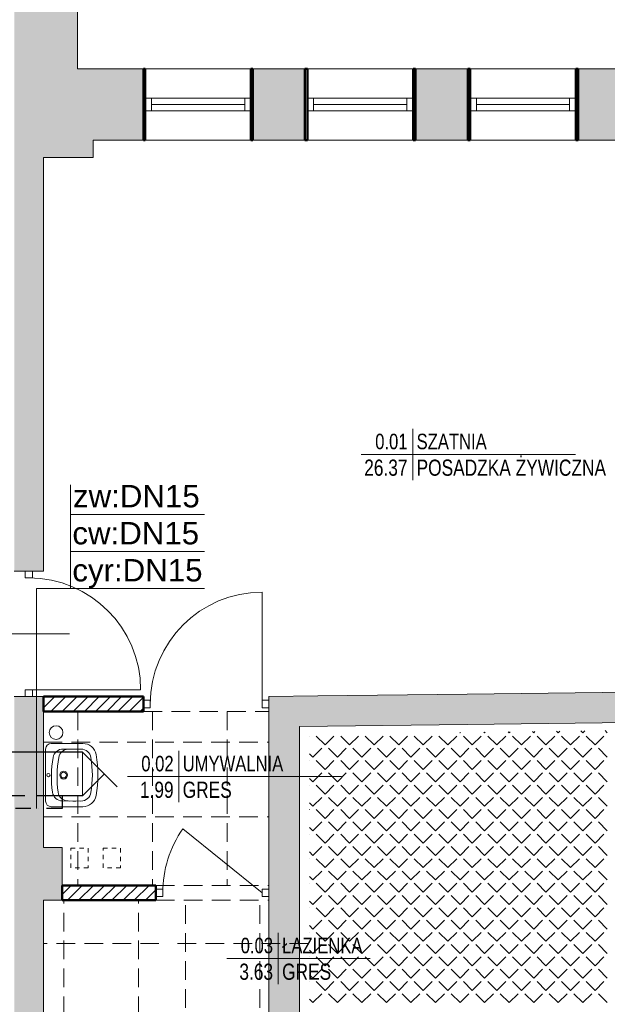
# Model space of a CAD drawing. Header units: millimetres. Extents: x -23540 to 53212, y -37964 to 41185.
# Tile 68 of 203: x -7365 to -6892, y -30398 to -29606. Entities that reach past the tile are written whole.
import ezdxf
from ezdxf.enums import TextEntityAlignment as Align

# ---------------------------------------------------------------- set-up
doc = ezdxf.new("R2010")
doc.units = ezdxf.units.MM
for name, pattern in [('0.5_0.5', [1, 0.5, -0.5]), ('DASHDOT', [1, 0.5, -0.25, 0, -0.25]), ('DASHED', [0.75, 0.5, -0.25]), ('DASHEDX2', [1.5, 1, -0.5])]:
    doc.linetypes.add(name, pattern=pattern)
doc.layers.get('0').update_dxf_attribs({"lineweight": 18})
for name, color, linetype, lineweight in [('BA_KS_ist.', 34, 'Continuous', 50), ('BA_met', 7, 'Continuous', 18), ('Cienka', 7, 'Continuous', 18), ('mm_CWP', 210, 'DASHDOT', 30), ('mm_CWU', 20, 'DASHED', 30), ('mm_woda_armatura', 7, 'Continuous', 20), ('mm_woda_opisy', 7, 'Continuous', 13), ('mm_ZWU', 5, 'Continuous', 30), ('PG_PRZERYWANE_ŚREDNIE', 1, 'DASHEDX2', 18), ('PG_WIDOKOWE_CIENKIE', 1, 'Continuous', 18), ('PG_ŚCIANY_DZIAŁOWE', 3, 'Continuous', 18), ('PG_ŚCIANY_SŁUPY', 4, 'Continuous', 18), ('WYPOSAŻENIE GARAŻU', 253, 'Continuous', 5)]:
    doc.layers.add(name, color=color, linetype=linetype, lineweight=lineweight)
doc.styles.add('ROMANS', font='bikromsw.shx', dxfattribs={"width": 0.8})
doc.styles.get("Standard").update_dxf_attribs({"font": 'arial.ttf'})
doc.linetypes.add('HOT_WATER_SUPPLY', pattern='A,0.5,-0.2,["HW",Standard,S=0.1,R=0,X=-0.1,Y=-0.05],-0.2', length=0.9)

# ---------------------------------------------------------------- blocks, each defined once
blk = doc.blocks.new('bikmet')
blk.add_line((0, 1.65), (0, -1.65))
at = {"style": 'ROMANS', "width": 0.8}
blk.add_attdef('NRPOM', text='', height=1, dxfattribs=at).set_placement((-0.333, 0.333), align=Align.RIGHT)
blk.add_attdef('NWAPOM', (0.25, 0.333), '', height=1, dxfattribs=at)
blk.add_attdef('RAREA', text='', height=1.042, dxfattribs=at).set_placement((-0.333, -0.333), align=Align.TOP_RIGHT)
blk.add_attdef('PODLOGA', text='', height=1.042, dxfattribs=at).set_placement((0.25, -0.333), align=Align.TOP_LEFT)
blk = doc.blocks.new('jamb')
blk.add_lwpolyline([(-0.5, -0.5), (-0.5, 0.5), (0.5, 0.5), (0.5, -0.5)], close=True)
blk = doc.blocks.new('umywalka')
at = {"layer": 'mm_CWU', "ltscale": 100}
blk.add_line((32174.56, 5293.32), (32174.56, 5276.9), dxfattribs=at)
at = {"layer": 'mm_woda_armatura', "linetype": 'Continuous'}
for p, q in [((32167.26, 5321.38), (32139.2, 5293.32)), ((32156.88, 5310.99), (32174.56, 5293.32)), ((32174.56, 5293.32), (32139.2, 5293.32))]:
    blk.add_line(p, q, dxfattribs=at)
at = {"layer": 'mm_ZWU', "ltscale": 100}
blk.add_line((32139.2, 5293.32), (32139.2, 5266.9), dxfattribs=at)

msp = doc.modelspace()

# ---------------------------------------------------------------- hatches: boundary and pattern name
at = {"layer": 'PG_ŚCIANY_DZIAŁOWE', "true_color": 0x636466, "transparency": 33554610}
h = msp.add_hatch(color=251, dxfattribs=at)
h.dxf.hatch_style = 1
h.paths.add_polyline_path([(-7362.96, -30145.22), (-7357.96, -30145.22), (-7357.96, -30150.72), (-7362.96, -30150.72)])
h.paths.add_polyline_path([(-7369.71, -30049.72), (-7346.21, -30049.72), (-7346.21, -29716.72), (-7306.21, -29716.72), (-7306.21, -29702.72), (-7265.71, -29702.72), (-7265.71, -29645.46), (-7318.71, -29645.46), (-7318.71, -29516.46), (-7369.71, -29516.46)])
h.paths.add_polyline_path([(-7346.21, -30150.72), (-7357.96, -30150.72), (-7357.96, -30145.22), (-7362.96, -30145.22), (-7362.96, -30150.72), (-7369.71, -30150.72), (-7369.71, -31104.46), (-7174.59, -31104.46), (-7174.59, -31144.22), (-7154.71, -31144.22), (-7154.71, -31327.46), (-6869.71, -31327.46), (-6869.71, -31312.46), (-7139.71, -31312.46), (-7139.71, -31104.46), (-6751.71, -31104.46), (-6751.71, -31327.46), (-6712.71, -31327.46), (-6712.71, -31330.46), (-6582.66, -31330.46), (-6543.71, -31330.46), (-6506.79, -31300.46), (-6701.21, -31300.46), (-6701.21, -31079.46), (-7346.21, -31079.46), (-7346.21, -30518.72), (-7164.71, -30518.72), (-7164.71, -30497.22), (-7346.21, -30497.22), (-7346.21, -30314.72), (-7331.21, -30314.72), (-7331.21, -30272.22), (-7346.21, -30272.22)])
h = msp.add_hatch(color=251, dxfattribs=at)
h.dxf.hatch_style = 1
h.paths.add_polyline_path([(-7135.71, -29645.46), (-7177.71, -29645.46), (-7177.71, -29702.72), (-7135.71, -29702.72)])
h = msp.add_hatch(color=251, dxfattribs=at)
h.dxf.hatch_style = 1
h.paths.add_polyline_path([(-7004.71, -29645.46), (-7046.71, -29645.46), (-7046.71, -29702.72), (-7004.71, -29702.72)])
h = msp.add_hatch(color=251, dxfattribs=at)
h.dxf.hatch_style = 1
h.paths.add_polyline_path([(-6875.21, -29645.46), (-6915.71, -29645.46), (-6915.71, -29702.72), (-6875.21, -29702.72)])
h = msp.add_hatch(color=251, dxfattribs=at)
h.dxf.hatch_style = 1
h.paths.add_polyline_path([(-6701.21, -30145.1), (-6701.21, -30137.47), (-6752.21, -30137.47), (-6752.21, -30145.72), (-7005.21, -30148.79), (-7125.21, -30150.24), (-7164.71, -30150.72), (-7164.71, -30497.22), (-7164.71, -30518.72), (-7140.21, -30518.72), (-7140.21, -30174.92), (-7005.21, -30173.29), (-6701.21, -30169.6)])

# ---------------------------------------------------------------- linework, layer by layer
at = {"color": 251, "lineweight": 20, "true_color": 0x636466}
for p, q in [((-7318.71, -29645.46), (-7318.71, -29516.46)), ((-7265.71, -29702.72), (-7265.71, -29645.46)), ((-7177.71, -29702.72), (-7177.71, -29645.46)), ((-7135.71, -29702.72), (-7135.71, -29645.46)), ((-7046.71, -29702.72), (-7046.71, -29645.46)), ((-7004.71, -29702.72), (-7004.71, -29645.46)), ((-6915.71, -29702.72), (-6915.71, -29645.46)), ((-6778.21, -29702.72), (-7306.21, -29702.72)), ((-7306.21, -29716.72), (-7306.21, -29702.72)), ((-7346.21, -29716.72), (-7306.21, -29716.72)), ((-7125.21, -30150.24), (-7164.71, -30150.72)), ((-7125.21, -30150.24), (-7005.21, -30148.79)), ((-6752.21, -30145.72), (-7005.21, -30148.79)), ((-7005.21, -30173.29), (-7140.21, -30174.92)), ((-6701.21, -30169.6), (-7005.21, -30173.29)), ((-7255.71, -30314.72), (-7255.71, -30302.72)), ((-7164.71, -30314.72), (-7164.71, -30302.72))]:
    msp.add_line(p, q, dxfattribs=at)
at = {"color": 251, "true_color": 0x636466}
for p, q in [((-7179.21, -29669.09), (-7264.21, -29669.09)), ((-7264.21, -29669.09), (-7264.21, -29679.09)), ((-7259.21, -29669.09), (-7259.21, -29679.09)), ((-7184.21, -29674.09), (-7259.21, -29674.09)), ((-7184.21, -29669.09), (-7184.21, -29679.09)), ((-7179.21, -29669.09), (-7179.21, -29679.09)), ((-7048.71, -29669.09), (-7133.71, -29669.09)), ((-7133.71, -29669.09), (-7133.71, -29679.09)), ((-7128.71, -29669.09), (-7128.71, -29679.09)), ((-7053.71, -29674.09), (-7128.71, -29674.09)), ((-7053.71, -29669.09), (-7053.71, -29679.09)), ((-7048.71, -29669.09), (-7048.71, -29679.09)), ((-6917.71, -29669.09), (-7002.71, -29669.09)), ((-7002.71, -29669.09), (-7002.71, -29679.09)), ((-6997.71, -29669.09), (-6997.71, -29679.09)), ((-6922.71, -29674.09), (-6997.71, -29674.09)), ((-6922.71, -29669.09), (-6922.71, -29679.09)), ((-6917.71, -29669.09), (-6917.71, -29679.09)), ((-7179.21, -29679.09), (-7264.21, -29679.09)), ((-7048.71, -29679.09), (-7133.71, -29679.09)), ((-6917.71, -29679.09), (-7002.71, -29679.09)), ((-7354.96, -30049.72), (-7360.96, -30049.72)), ((-7360.96, -30049.72), (-7360.96, -30055.22)), ((-7360.96, -30055.22), (-7354.96, -30055.22)), ((-7354.96, -30055.22), (-7354.96, -30049.72)), ((-7354.96, -30145.22), (-7360.96, -30145.22)), ((-7360.96, -30145.22), (-7360.96, -30150.72)), ((-7360.96, -30150.72), (-7354.96, -30150.72)), ((-7354.96, -30150.72), (-7354.96, -30145.22)), ((-7265.71, -30153.72), (-7265.71, -30159.72)), ((-7260.21, -30153.72), (-7265.71, -30153.72)), ((-7260.21, -30159.72), (-7260.21, -30153.72)), ((-7170.21, -30153.72), (-7170.21, -30159.72)), ((-7164.71, -30153.72), (-7170.21, -30153.72)), ((-7164.71, -30159.72), (-7164.71, -30153.72)), ((-7265.71, -30159.72), (-7260.21, -30159.72)), ((-7170.21, -30159.72), (-7164.71, -30159.72)), ((-7255.71, -30311.72), (-7255.71, -30305.72)), ((-7255.71, -30305.72), (-7250.21, -30305.72)), ((-7250.21, -30305.72), (-7250.21, -30311.72)), ((-7250.21, -30311.72), (-7255.71, -30311.72))]:
    msp.add_line(p, q, dxfattribs=at)
at = {"color": 251, "true_color": 0x636466, "extrusion": (0, 0, -1)}
for p, q in [((-7170.21, -30156.72), (-7170.21, -30066.72)), ((-7325.37, -30100.22), (-7381.86, -30100.22)), ((-7357.96, -30145.22), (-7267.96, -30145.22)), ((-7170.21, -30308.72), (-7233.97, -30257.15))]:
    msp.add_line(p, q, dxfattribs=at)
at = {"color": 251, "linetype": 'Continuous', "lineweight": 20, "true_color": 0x636466}
for p, q in [((-7132.1, -30182.51), (-7132.07, -30182.48)), ((-7119.5, -30189.67), (-7126.69, -30182.48)), ((-7119.5, -30189.67), (-7112.32, -30182.48)), ((-7099.74, -30189.67), (-7106.93, -30182.48)), ((-7099.74, -30189.67), (-7092.56, -30182.48)), ((-7079.99, -30189.67), (-7087.17, -30182.48)), ((-7079.99, -30189.67), (-7072.8, -30182.48)), ((-7060.23, -30189.67), (-7067.42, -30182.48)), ((-7060.23, -30189.67), (-7053.05, -30182.48)), ((-7040.47, -30189.67), (-7047.66, -30182.48)), ((-7040.47, -30189.67), (-7033.29, -30182.48)), ((-7020.72, -30189.67), (-7027.9, -30182.48)), ((-7020.72, -30189.67), (-7013.53, -30182.48)), ((-7010.84, -30179.79), (-7011.08, -30179.55)), ((-7010.84, -30179.79), (-7010.59, -30179.54)), ((-7000.96, -30189.67), (-7008.15, -30182.48)), ((-7000.96, -30189.67), (-6993.78, -30182.48)), ((-6991.08, -30179.79), (-6991.58, -30179.29)), ((-6991.08, -30179.79), (-6990.57, -30179.28)), ((-6981.21, -30189.67), (-6988.39, -30182.48)), ((-6981.21, -30189.67), (-6974.02, -30182.48)), ((-6971.33, -30179.79), (-6972.08, -30179.03)), ((-6971.33, -30179.79), (-6970.55, -30179.01)), ((-6961.45, -30189.67), (-6968.63, -30182.48)), ((-6961.45, -30189.67), (-6954.26, -30182.48)), ((-6951.57, -30179.79), (-6952.58, -30178.78)), ((-6951.57, -30179.79), (-6950.53, -30178.75)), ((-6941.69, -30189.67), (-6948.88, -30182.48)), ((-6941.69, -30189.67), (-6934.51, -30182.48)), ((-6931.81, -30179.79), (-6933.08, -30178.52)), ((-6931.81, -30179.79), (-6930.51, -30178.49)), ((-6921.94, -30189.67), (-6929.12, -30182.48)), ((-6921.94, -30189.67), (-6914.75, -30182.48)), ((-6912.06, -30179.79), (-6913.58, -30178.26)), ((-6912.06, -30179.79), (-6910.49, -30178.22)), ((-6902.18, -30189.67), (-6909.36, -30182.48)), ((-6902.18, -30189.67), (-6894.99, -30182.48)), ((-6892.3, -30179.79), (-6894.08, -30178.01)), ((-7129.38, -30199.55), (-7132.1, -30196.83)), ((-7129.38, -30199.55), (-7122.2, -30192.36)), ((-7109.62, -30199.55), (-7116.81, -30192.36)), ((-7109.62, -30199.55), (-7102.44, -30192.36)), ((-7089.87, -30199.55), (-7097.05, -30192.36)), ((-7089.87, -30199.55), (-7082.68, -30192.36)), ((-7070.11, -30199.55), (-7077.29, -30192.36)), ((-7070.11, -30199.55), (-7062.93, -30192.36)), ((-7050.35, -30199.55), (-7057.54, -30192.36)), ((-7050.35, -30199.55), (-7043.17, -30192.36)), ((-7030.6, -30199.55), (-7037.78, -30192.36)), ((-7030.6, -30199.55), (-7023.41, -30192.36)), ((-7010.84, -30199.55), (-7018.02, -30192.36)), ((-7010.84, -30199.55), (-7003.66, -30192.36)), ((-6991.08, -30199.55), (-6998.27, -30192.36)), ((-6991.08, -30199.55), (-6983.9, -30192.36)), ((-6971.33, -30199.55), (-6978.51, -30192.36)), ((-6971.33, -30199.55), (-6964.14, -30192.36)), ((-6951.57, -30199.55), (-6958.75, -30192.36)), ((-6951.57, -30199.55), (-6944.39, -30192.36)), ((-6931.81, -30199.55), (-6939, -30192.36)), ((-6931.81, -30199.55), (-6924.63, -30192.36)), ((-6912.06, -30199.55), (-6919.24, -30192.36)), ((-6912.06, -30199.55), (-6904.87, -30192.36)), ((-6892.3, -30199.55), (-6899.48, -30192.36)), ((-7132.1, -30202.27), (-7132.07, -30202.24)), ((-7119.5, -30209.42), (-7126.69, -30202.24)), ((-7119.5, -30209.42), (-7112.32, -30202.24)), ((-7099.74, -30209.42), (-7106.93, -30202.24)), ((-7099.74, -30209.42), (-7092.56, -30202.24)), ((-7079.99, -30209.42), (-7087.17, -30202.24)), ((-7079.99, -30209.42), (-7072.8, -30202.24)), ((-7060.23, -30209.42), (-7067.42, -30202.24)), ((-7060.23, -30209.42), (-7053.05, -30202.24)), ((-7040.47, -30209.42), (-7047.66, -30202.24)), ((-7040.47, -30209.42), (-7033.29, -30202.24)), ((-7020.72, -30209.42), (-7027.9, -30202.24)), ((-7020.72, -30209.42), (-7013.53, -30202.24)), ((-7000.96, -30209.42), (-7008.15, -30202.24)), ((-7000.96, -30209.42), (-6993.78, -30202.24)), ((-6981.21, -30209.42), (-6988.39, -30202.24)), ((-6981.21, -30209.42), (-6974.02, -30202.24)), ((-6961.45, -30209.42), (-6968.63, -30202.24)), ((-6961.45, -30209.42), (-6954.26, -30202.24)), ((-6941.69, -30209.42), (-6948.88, -30202.24)), ((-6941.69, -30209.42), (-6934.51, -30202.24)), ((-6921.94, -30209.42), (-6929.12, -30202.24)), ((-6921.94, -30209.42), (-6914.75, -30202.24)), ((-6902.18, -30209.42), (-6909.36, -30202.24)), ((-6902.18, -30209.42), (-6894.99, -30202.24)), ((-7129.38, -30219.3), (-7122.2, -30212.12)), ((-7109.62, -30219.3), (-7116.81, -30212.12)), ((-7109.62, -30219.3), (-7102.44, -30212.12)), ((-7089.87, -30219.3), (-7097.05, -30212.12)), ((-7089.87, -30219.3), (-7082.68, -30212.12)), ((-7070.11, -30219.3), (-7077.29, -30212.12)), ((-7070.11, -30219.3), (-7062.93, -30212.12)), ((-7050.35, -30219.3), (-7057.54, -30212.12)), ((-7050.35, -30219.3), (-7043.17, -30212.12)), ((-7030.6, -30219.3), (-7037.78, -30212.12)), ((-7030.6, -30219.3), (-7023.41, -30212.12)), ((-7010.84, -30219.3), (-7018.02, -30212.12)), ((-7010.84, -30219.3), (-7003.66, -30212.12)), ((-6991.08, -30219.3), (-6998.27, -30212.12)), ((-6991.08, -30219.3), (-6983.9, -30212.12)), ((-6971.33, -30219.3), (-6978.51, -30212.12)), ((-6971.33, -30219.3), (-6964.14, -30212.12)), ((-6951.57, -30219.3), (-6958.75, -30212.12)), ((-6951.57, -30219.3), (-6944.39, -30212.12)), ((-6931.81, -30219.3), (-6939, -30212.12)), ((-6931.81, -30219.3), (-6924.63, -30212.12)), ((-6912.06, -30219.3), (-6919.24, -30212.12)), ((-6912.06, -30219.3), (-6904.87, -30212.12)), ((-6892.3, -30219.3), (-6899.48, -30212.12)), ((-7129.38, -30219.3), (-7132.1, -30216.58)), ((-7132.1, -30222.02), (-7132.07, -30222)), ((-7119.5, -30229.18), (-7126.69, -30222)), ((-7119.5, -30229.18), (-7112.32, -30222)), ((-7099.74, -30229.18), (-7106.93, -30222)), ((-7099.74, -30229.18), (-7092.56, -30222)), ((-7079.99, -30229.18), (-7087.17, -30222)), ((-7079.99, -30229.18), (-7072.8, -30222)), ((-7060.23, -30229.18), (-7067.42, -30222)), ((-7060.23, -30229.18), (-7053.05, -30222)), ((-7040.47, -30229.18), (-7047.66, -30222)), ((-7040.47, -30229.18), (-7033.29, -30222)), ((-7020.72, -30229.18), (-7027.9, -30222)), ((-7020.72, -30229.18), (-7013.53, -30222)), ((-7000.96, -30229.18), (-7008.15, -30222)), ((-7000.96, -30229.18), (-6993.78, -30222)), ((-6981.21, -30229.18), (-6988.39, -30222)), ((-6981.21, -30229.18), (-6974.02, -30222)), ((-6961.45, -30229.18), (-6968.63, -30222)), ((-6961.45, -30229.18), (-6954.26, -30222)), ((-6941.69, -30229.18), (-6948.88, -30222)), ((-6941.69, -30229.18), (-6934.51, -30222)), ((-6921.94, -30229.18), (-6929.12, -30222)), ((-6921.94, -30229.18), (-6914.75, -30222)), ((-6902.18, -30229.18), (-6909.36, -30222)), ((-6902.18, -30229.18), (-6894.99, -30222)), ((-7129.38, -30239.06), (-7132.1, -30236.34)), ((-7129.38, -30239.06), (-7122.2, -30231.88)), ((-7109.62, -30239.06), (-7116.81, -30231.88)), ((-7109.62, -30239.06), (-7102.44, -30231.88)), ((-7089.87, -30239.06), (-7097.05, -30231.88)), ((-7089.87, -30239.06), (-7082.68, -30231.88)), ((-7070.11, -30239.06), (-7077.29, -30231.88)), ((-7070.11, -30239.06), (-7062.93, -30231.88)), ((-7050.35, -30239.06), (-7057.54, -30231.88)), ((-7050.35, -30239.06), (-7043.17, -30231.88)), ((-7030.6, -30239.06), (-7037.78, -30231.88)), ((-7030.6, -30239.06), (-7023.41, -30231.88)), ((-7010.84, -30239.06), (-7018.02, -30231.88)), ((-7010.84, -30239.06), (-7003.66, -30231.88)), ((-6991.08, -30239.06), (-6998.27, -30231.88)), ((-6991.08, -30239.06), (-6983.9, -30231.88)), ((-6971.33, -30239.06), (-6978.51, -30231.88)), ((-6971.33, -30239.06), (-6964.14, -30231.88)), ((-6951.57, -30239.06), (-6958.75, -30231.88)), ((-6951.57, -30239.06), (-6944.39, -30231.88)), ((-6931.81, -30239.06), (-6939, -30231.88)), ((-6931.81, -30239.06), (-6924.63, -30231.88)), ((-6912.06, -30239.06), (-6919.24, -30231.88)), ((-6912.06, -30239.06), (-6904.87, -30231.88)), ((-6892.3, -30239.06), (-6899.48, -30231.88)), ((-7132.1, -30241.78), (-7132.07, -30241.75)), ((-7119.5, -30248.94), (-7126.69, -30241.75)), ((-7119.5, -30248.94), (-7112.32, -30241.75)), ((-7099.74, -30248.94), (-7106.93, -30241.75)), ((-7099.74, -30248.94), (-7092.56, -30241.75)), ((-7079.99, -30248.94), (-7087.17, -30241.75)), ((-7079.99, -30248.94), (-7072.8, -30241.75)), ((-7060.23, -30248.94), (-7067.42, -30241.75)), ((-7060.23, -30248.94), (-7053.05, -30241.75)), ((-7040.47, -30248.94), (-7047.66, -30241.75)), ((-7040.47, -30248.94), (-7033.29, -30241.75)), ((-7020.72, -30248.94), (-7027.9, -30241.75)), ((-7020.72, -30248.94), (-7013.53, -30241.75)), ((-7000.96, -30248.94), (-7008.15, -30241.75)), ((-7000.96, -30248.94), (-6993.78, -30241.75)), ((-6981.21, -30248.94), (-6988.39, -30241.75)), ((-6981.21, -30248.94), (-6974.02, -30241.75)), ((-6961.45, -30248.94), (-6968.63, -30241.75)), ((-6961.45, -30248.94), (-6954.26, -30241.75)), ((-6941.69, -30248.94), (-6948.88, -30241.75)), ((-6941.69, -30248.94), (-6934.51, -30241.75)), ((-6921.94, -30248.94), (-6929.12, -30241.75)), ((-6921.94, -30248.94), (-6914.75, -30241.75)), ((-6902.18, -30248.94), (-6909.36, -30241.75)), ((-6902.18, -30248.94), (-6894.99, -30241.75)), ((-7129.38, -30258.82), (-7122.2, -30251.63)), ((-7109.62, -30258.82), (-7116.81, -30251.63)), ((-7109.62, -30258.82), (-7102.44, -30251.63)), ((-7089.87, -30258.82), (-7097.05, -30251.63)), ((-7089.87, -30258.82), (-7082.68, -30251.63)), ((-7070.11, -30258.82), (-7077.29, -30251.63)), ((-7070.11, -30258.82), (-7062.93, -30251.63)), ((-7050.35, -30258.82), (-7057.54, -30251.63)), ((-7050.35, -30258.82), (-7043.17, -30251.63)), ((-7030.6, -30258.82), (-7037.78, -30251.63)), ((-7030.6, -30258.82), (-7023.41, -30251.63)), ((-7010.84, -30258.82), (-7018.02, -30251.63)), ((-7010.84, -30258.82), (-7003.66, -30251.63)), ((-6991.08, -30258.82), (-6998.27, -30251.63)), ((-6991.08, -30258.82), (-6983.9, -30251.63)), ((-6971.33, -30258.82), (-6978.51, -30251.63)), ((-6971.33, -30258.82), (-6964.14, -30251.63)), ((-6951.57, -30258.82), (-6958.75, -30251.63)), ((-6951.57, -30258.82), (-6944.39, -30251.63)), ((-6931.81, -30258.82), (-6939, -30251.63)), ((-6931.81, -30258.82), (-6924.63, -30251.63)), ((-6912.06, -30258.82), (-6919.24, -30251.63)), ((-6912.06, -30258.82), (-6904.87, -30251.63)), ((-6892.3, -30258.82), (-6899.48, -30251.63)), ((-7129.38, -30258.82), (-7132.1, -30256.1)), ((-7132.1, -30261.54), (-7132.07, -30261.51)), ((-7119.5, -30268.69), (-7126.69, -30261.51)), ((-7119.5, -30268.69), (-7112.32, -30261.51)), ((-7099.74, -30268.69), (-7106.93, -30261.51)), ((-7099.74, -30268.69), (-7092.56, -30261.51)), ((-7079.99, -30268.69), (-7087.17, -30261.51)), ((-7079.99, -30268.69), (-7072.8, -30261.51)), ((-7060.23, -30268.69), (-7067.42, -30261.51)), ((-7060.23, -30268.69), (-7053.05, -30261.51)), ((-7040.47, -30268.69), (-7047.66, -30261.51)), ((-7040.47, -30268.69), (-7033.29, -30261.51)), ((-7020.72, -30268.69), (-7027.9, -30261.51)), ((-7020.72, -30268.69), (-7013.53, -30261.51)), ((-7000.96, -30268.69), (-7008.15, -30261.51)), ((-7000.96, -30268.69), (-6993.78, -30261.51)), ((-6981.21, -30268.69), (-6988.39, -30261.51)), ((-6981.21, -30268.69), (-6974.02, -30261.51)), ((-6961.45, -30268.69), (-6968.63, -30261.51)), ((-6961.45, -30268.69), (-6954.26, -30261.51)), ((-6941.69, -30268.69), (-6948.88, -30261.51)), ((-6941.69, -30268.69), (-6934.51, -30261.51)), ((-6921.94, -30268.69), (-6929.12, -30261.51)), ((-6921.94, -30268.69), (-6914.75, -30261.51)), ((-6902.18, -30268.69), (-6909.36, -30261.51)), ((-6902.18, -30268.69), (-6894.99, -30261.51)), ((-7129.38, -30278.57), (-7132.1, -30275.85)), ((-7129.38, -30278.57), (-7122.2, -30271.39)), ((-7109.62, -30278.57), (-7116.81, -30271.39)), ((-7109.62, -30278.57), (-7102.44, -30271.39)), ((-7089.87, -30278.57), (-7097.05, -30271.39)), ((-7089.87, -30278.57), (-7082.68, -30271.39)), ((-7070.11, -30278.57), (-7077.29, -30271.39)), ((-7070.11, -30278.57), (-7062.93, -30271.39)), ((-7050.35, -30278.57), (-7057.54, -30271.39)), ((-7050.35, -30278.57), (-7043.17, -30271.39)), ((-7030.6, -30278.57), (-7037.78, -30271.39)), ((-7030.6, -30278.57), (-7023.41, -30271.39)), ((-7010.84, -30278.57), (-7018.02, -30271.39)), ((-7010.84, -30278.57), (-7003.66, -30271.39)), ((-6991.08, -30278.57), (-6998.27, -30271.39)), ((-6991.08, -30278.57), (-6983.9, -30271.39)), ((-6971.33, -30278.57), (-6978.51, -30271.39)), ((-6971.33, -30278.57), (-6964.14, -30271.39)), ((-6951.57, -30278.57), (-6958.75, -30271.39)), ((-6951.57, -30278.57), (-6944.39, -30271.39)), ((-6931.81, -30278.57), (-6939, -30271.39)), ((-6931.81, -30278.57), (-6924.63, -30271.39)), ((-6912.06, -30278.57), (-6919.24, -30271.39)), ((-6912.06, -30278.57), (-6904.87, -30271.39)), ((-6892.3, -30278.57), (-6899.48, -30271.39)), ((-7132.1, -30281.29), (-7132.07, -30281.27)), ((-7119.5, -30288.45), (-7126.69, -30281.27)), ((-7119.5, -30288.45), (-7112.32, -30281.27)), ((-7099.74, -30288.45), (-7106.93, -30281.27)), ((-7099.74, -30288.45), (-7092.56, -30281.27)), ((-7079.99, -30288.45), (-7087.17, -30281.27)), ((-7079.99, -30288.45), (-7072.8, -30281.27)), ((-7060.23, -30288.45), (-7067.42, -30281.27)), ((-7060.23, -30288.45), (-7053.05, -30281.27)), ((-7040.47, -30288.45), (-7047.66, -30281.27)), ((-7040.47, -30288.45), (-7033.29, -30281.27)), ((-7020.72, -30288.45), (-7027.9, -30281.27)), ((-7020.72, -30288.45), (-7013.53, -30281.27)), ((-7000.96, -30288.45), (-7008.15, -30281.27)), ((-7000.96, -30288.45), (-6993.78, -30281.27)), ((-6981.21, -30288.45), (-6988.39, -30281.27)), ((-6981.21, -30288.45), (-6974.02, -30281.27)), ((-6961.45, -30288.45), (-6968.63, -30281.27)), ((-6961.45, -30288.45), (-6954.26, -30281.27)), ((-6941.69, -30288.45), (-6948.88, -30281.27)), ((-6941.69, -30288.45), (-6934.51, -30281.27)), ((-6921.94, -30288.45), (-6929.12, -30281.27)), ((-6921.94, -30288.45), (-6914.75, -30281.27)), ((-6902.18, -30288.45), (-6909.36, -30281.27)), ((-6902.18, -30288.45), (-6894.99, -30281.27)), ((-7129.38, -30298.33), (-7122.2, -30291.15)), ((-7109.62, -30298.33), (-7116.81, -30291.15)), ((-7109.62, -30298.33), (-7102.44, -30291.15)), ((-7089.87, -30298.33), (-7097.05, -30291.15)), ((-7089.87, -30298.33), (-7082.68, -30291.15)), ((-7070.11, -30298.33), (-7077.29, -30291.15)), ((-7070.11, -30298.33), (-7062.93, -30291.15)), ((-7050.35, -30298.33), (-7057.54, -30291.15)), ((-7050.35, -30298.33), (-7043.17, -30291.15)), ((-7030.6, -30298.33), (-7037.78, -30291.15)), ((-7030.6, -30298.33), (-7023.41, -30291.15)), ((-7010.84, -30298.33), (-7018.02, -30291.15)), ((-7010.84, -30298.33), (-7003.66, -30291.15)), ((-6991.08, -30298.33), (-6998.27, -30291.15)), ((-6991.08, -30298.33), (-6983.9, -30291.15)), ((-6971.33, -30298.33), (-6978.51, -30291.15)), ((-6971.33, -30298.33), (-6964.14, -30291.15)), ((-6951.57, -30298.33), (-6958.75, -30291.15)), ((-6951.57, -30298.33), (-6944.39, -30291.15)), ((-6931.81, -30298.33), (-6939, -30291.15)), ((-6931.81, -30298.33), (-6924.63, -30291.15)), ((-6912.06, -30298.33), (-6919.24, -30291.15)), ((-6912.06, -30298.33), (-6904.87, -30291.15)), ((-6892.3, -30298.33), (-6899.48, -30291.15)), ((-7129.38, -30298.33), (-7132.1, -30295.61)), ((-7132.1, -30301.05), (-7132.07, -30301.02)), ((-7119.5, -30308.21), (-7126.69, -30301.02)), ((-7119.5, -30308.21), (-7112.32, -30301.02)), ((-7099.74, -30308.21), (-7106.93, -30301.02)), ((-7099.74, -30308.21), (-7092.56, -30301.02)), ((-7079.99, -30308.21), (-7087.17, -30301.02)), ((-7079.99, -30308.21), (-7072.8, -30301.02)), ((-7060.23, -30308.21), (-7067.42, -30301.02)), ((-7060.23, -30308.21), (-7053.05, -30301.02)), ((-7040.47, -30308.21), (-7047.66, -30301.02)), ((-7040.47, -30308.21), (-7033.29, -30301.02)), ((-7020.72, -30308.21), (-7027.9, -30301.02)), ((-7020.72, -30308.21), (-7013.53, -30301.02)), ((-7000.96, -30308.21), (-7008.15, -30301.02)), ((-7000.96, -30308.21), (-6993.78, -30301.02)), ((-6981.21, -30308.21), (-6988.39, -30301.02)), ((-6981.21, -30308.21), (-6974.02, -30301.02)), ((-6961.45, -30308.21), (-6968.63, -30301.02)), ((-6961.45, -30308.21), (-6954.26, -30301.02)), ((-6941.69, -30308.21), (-6948.88, -30301.02)), ((-6941.69, -30308.21), (-6934.51, -30301.02)), ((-6921.94, -30308.21), (-6929.12, -30301.02)), ((-6921.94, -30308.21), (-6914.75, -30301.02)), ((-6902.18, -30308.21), (-6909.36, -30301.02)), ((-6902.18, -30308.21), (-6894.99, -30301.02)), ((-7129.38, -30318.09), (-7132.1, -30315.37)), ((-7129.38, -30318.09), (-7122.2, -30310.9)), ((-7109.62, -30318.09), (-7116.81, -30310.9)), ((-7109.62, -30318.09), (-7102.44, -30310.9)), ((-7089.87, -30318.09), (-7097.05, -30310.9)), ((-7089.87, -30318.09), (-7082.68, -30310.9)), ((-7070.11, -30318.09), (-7077.29, -30310.9)), ((-7070.11, -30318.09), (-7062.93, -30310.9)), ((-7050.35, -30318.09), (-7057.54, -30310.9)), ((-7050.35, -30318.09), (-7043.17, -30310.9)), ((-7030.6, -30318.09), (-7037.78, -30310.9)), ((-7030.6, -30318.09), (-7023.41, -30310.9)), ((-7010.84, -30318.09), (-7018.02, -30310.9)), ((-7010.84, -30318.09), (-7003.66, -30310.9)), ((-6991.08, -30318.09), (-6998.27, -30310.9)), ((-6991.08, -30318.09), (-6983.9, -30310.9)), ((-6971.33, -30318.09), (-6978.51, -30310.9)), ((-6971.33, -30318.09), (-6964.14, -30310.9)), ((-6951.57, -30318.09), (-6958.75, -30310.9)), ((-6951.57, -30318.09), (-6944.39, -30310.9)), ((-6931.81, -30318.09), (-6939, -30310.9)), ((-6931.81, -30318.09), (-6924.63, -30310.9)), ((-6912.06, -30318.09), (-6919.24, -30310.9)), ((-6912.06, -30318.09), (-6904.87, -30310.9)), ((-6892.3, -30318.09), (-6899.48, -30310.9)), ((-7132.1, -30320.8), (-7132.07, -30320.78)), ((-7119.5, -30327.96), (-7126.69, -30320.78)), ((-7119.5, -30327.96), (-7112.32, -30320.78)), ((-7099.74, -30327.96), (-7106.93, -30320.78)), ((-7099.74, -30327.96), (-7092.56, -30320.78)), ((-7079.99, -30327.96), (-7087.17, -30320.78)), ((-7079.99, -30327.96), (-7072.8, -30320.78)), ((-7060.23, -30327.96), (-7067.42, -30320.78)), ((-7060.23, -30327.96), (-7053.05, -30320.78)), ((-7040.47, -30327.96), (-7047.66, -30320.78)), ((-7040.47, -30327.96), (-7033.29, -30320.78)), ((-7020.72, -30327.96), (-7027.9, -30320.78)), ((-7020.72, -30327.96), (-7013.53, -30320.78)), ((-7000.96, -30327.96), (-7008.15, -30320.78)), ((-7000.96, -30327.96), (-6993.78, -30320.78)), ((-6981.21, -30327.96), (-6988.39, -30320.78)), ((-6981.21, -30327.96), (-6974.02, -30320.78)), ((-6961.45, -30327.96), (-6968.63, -30320.78)), ((-6961.45, -30327.96), (-6954.26, -30320.78)), ((-6941.69, -30327.96), (-6948.88, -30320.78)), ((-6941.69, -30327.96), (-6934.51, -30320.78)), ((-6921.94, -30327.96), (-6929.12, -30320.78)), ((-6921.94, -30327.96), (-6914.75, -30320.78)), ((-6902.18, -30327.96), (-6909.36, -30320.78)), ((-6902.18, -30327.96), (-6894.99, -30320.78)), ((-7129.38, -30337.84), (-7122.2, -30330.66)), ((-7109.62, -30337.84), (-7116.81, -30330.66)), ((-7109.62, -30337.84), (-7102.44, -30330.66)), ((-7089.87, -30337.84), (-7097.05, -30330.66)), ((-7089.87, -30337.84), (-7082.68, -30330.66)), ((-7070.11, -30337.84), (-7077.29, -30330.66)), ((-7070.11, -30337.84), (-7062.93, -30330.66)), ((-7050.35, -30337.84), (-7057.54, -30330.66)), ((-7050.35, -30337.84), (-7043.17, -30330.66)), ((-7030.6, -30337.84), (-7037.78, -30330.66)), ((-7030.6, -30337.84), (-7023.41, -30330.66)), ((-7010.84, -30337.84), (-7018.02, -30330.66)), ((-7010.84, -30337.84), (-7003.66, -30330.66)), ((-6991.08, -30337.84), (-6998.27, -30330.66)), ((-6991.08, -30337.84), (-6983.9, -30330.66)), ((-6971.33, -30337.84), (-6978.51, -30330.66)), ((-6971.33, -30337.84), (-6964.14, -30330.66)), ((-6951.57, -30337.84), (-6958.75, -30330.66)), ((-6951.57, -30337.84), (-6944.39, -30330.66)), ((-6931.81, -30337.84), (-6939, -30330.66)), ((-6931.81, -30337.84), (-6924.63, -30330.66)), ((-6912.06, -30337.84), (-6919.24, -30330.66)), ((-6912.06, -30337.84), (-6904.87, -30330.66)), ((-6892.3, -30337.84), (-6899.48, -30330.66)), ((-7129.38, -30337.84), (-7132.1, -30335.12)), ((-7132.1, -30340.56), (-7132.07, -30340.54)), ((-7119.5, -30347.72), (-7126.69, -30340.54)), ((-7119.5, -30347.72), (-7112.32, -30340.54)), ((-7099.74, -30347.72), (-7106.93, -30340.54)), ((-7099.74, -30347.72), (-7092.56, -30340.54)), ((-7079.99, -30347.72), (-7087.17, -30340.54)), ((-7079.99, -30347.72), (-7072.8, -30340.54)), ((-7060.23, -30347.72), (-7067.42, -30340.54)), ((-7060.23, -30347.72), (-7053.05, -30340.54)), ((-7040.47, -30347.72), (-7047.66, -30340.54)), ((-7040.47, -30347.72), (-7033.29, -30340.54)), ((-7020.72, -30347.72), (-7027.9, -30340.54)), ((-7020.72, -30347.72), (-7013.53, -30340.54)), ((-7000.96, -30347.72), (-7008.15, -30340.54)), ((-7000.96, -30347.72), (-6993.78, -30340.54)), ((-6981.21, -30347.72), (-6988.39, -30340.54)), ((-6981.21, -30347.72), (-6974.02, -30340.54)), ((-6961.45, -30347.72), (-6968.63, -30340.54)), ((-6961.45, -30347.72), (-6954.26, -30340.54)), ((-6941.69, -30347.72), (-6948.88, -30340.54)), ((-6941.69, -30347.72), (-6934.51, -30340.54)), ((-6921.94, -30347.72), (-6929.12, -30340.54)), ((-6921.94, -30347.72), (-6914.75, -30340.54)), ((-6902.18, -30347.72), (-6909.36, -30340.54)), ((-6902.18, -30347.72), (-6894.99, -30340.54)), ((-7129.38, -30357.6), (-7132.1, -30354.88)), ((-7129.38, -30357.6), (-7122.2, -30350.41)), ((-7109.62, -30357.6), (-7116.81, -30350.41)), ((-7109.62, -30357.6), (-7102.44, -30350.41)), ((-7089.87, -30357.6), (-7097.05, -30350.41)), ((-7089.87, -30357.6), (-7082.68, -30350.41)), ((-7070.11, -30357.6), (-7077.29, -30350.41)), ((-7070.11, -30357.6), (-7062.93, -30350.41)), ((-7050.35, -30357.6), (-7057.54, -30350.41)), ((-7050.35, -30357.6), (-7043.17, -30350.41)), ((-7030.6, -30357.6), (-7037.78, -30350.41)), ((-7030.6, -30357.6), (-7023.41, -30350.41)), ((-7010.84, -30357.6), (-7018.02, -30350.41)), ((-7010.84, -30357.6), (-7003.66, -30350.41)), ((-6991.08, -30357.6), (-6998.27, -30350.41)), ((-6991.08, -30357.6), (-6983.9, -30350.41)), ((-6971.33, -30357.6), (-6978.51, -30350.41)), ((-6971.33, -30357.6), (-6964.14, -30350.41)), ((-6951.57, -30357.6), (-6958.75, -30350.41)), ((-6951.57, -30357.6), (-6944.39, -30350.41)), ((-6931.81, -30357.6), (-6939, -30350.41)), ((-6931.81, -30357.6), (-6924.63, -30350.41)), ((-6912.06, -30357.6), (-6919.24, -30350.41)), ((-6912.06, -30357.6), (-6904.87, -30350.41)), ((-6892.3, -30357.6), (-6899.48, -30350.41)), ((-7132.1, -30360.32), (-7132.07, -30360.29)), ((-7119.5, -30367.48), (-7126.69, -30360.29)), ((-7119.5, -30367.48), (-7112.32, -30360.29)), ((-7099.74, -30367.48), (-7106.93, -30360.29)), ((-7099.74, -30367.48), (-7092.56, -30360.29)), ((-7079.99, -30367.48), (-7087.17, -30360.29)), ((-7079.99, -30367.48), (-7072.8, -30360.29)), ((-7060.23, -30367.48), (-7067.42, -30360.29)), ((-7060.23, -30367.48), (-7053.05, -30360.29)), ((-7040.47, -30367.48), (-7047.66, -30360.29)), ((-7040.47, -30367.48), (-7033.29, -30360.29)), ((-7020.72, -30367.48), (-7027.9, -30360.29)), ((-7020.72, -30367.48), (-7013.53, -30360.29)), ((-7000.96, -30367.48), (-7008.15, -30360.29)), ((-7000.96, -30367.48), (-6993.78, -30360.29)), ((-6981.21, -30367.48), (-6988.39, -30360.29)), ((-6981.21, -30367.48), (-6974.02, -30360.29)), ((-6961.45, -30367.48), (-6968.63, -30360.29)), ((-6961.45, -30367.48), (-6954.26, -30360.29)), ((-6941.69, -30367.48), (-6948.88, -30360.29)), ((-6941.69, -30367.48), (-6934.51, -30360.29)), ((-6921.94, -30367.48), (-6929.12, -30360.29)), ((-6921.94, -30367.48), (-6914.75, -30360.29)), ((-6902.18, -30367.48), (-6909.36, -30360.29)), ((-6902.18, -30367.48), (-6894.99, -30360.29)), ((-7129.38, -30377.36), (-7122.2, -30370.17)), ((-7109.62, -30377.36), (-7116.81, -30370.17)), ((-7109.62, -30377.36), (-7102.44, -30370.17)), ((-7089.87, -30377.36), (-7097.05, -30370.17)), ((-7089.87, -30377.36), (-7082.68, -30370.17)), ((-7070.11, -30377.36), (-7077.29, -30370.17)), ((-7070.11, -30377.36), (-7062.93, -30370.17)), ((-7050.35, -30377.36), (-7057.54, -30370.17)), ((-7050.35, -30377.36), (-7043.17, -30370.17)), ((-7030.6, -30377.36), (-7037.78, -30370.17)), ((-7030.6, -30377.36), (-7023.41, -30370.17)), ((-7010.84, -30377.36), (-7018.02, -30370.17)), ((-7010.84, -30377.36), (-7003.66, -30370.17)), ((-6991.08, -30377.36), (-6998.27, -30370.17)), ((-6991.08, -30377.36), (-6983.9, -30370.17)), ((-6971.33, -30377.36), (-6978.51, -30370.17)), ((-6971.33, -30377.36), (-6964.14, -30370.17)), ((-6951.57, -30377.36), (-6958.75, -30370.17)), ((-6951.57, -30377.36), (-6944.39, -30370.17)), ((-6931.81, -30377.36), (-6939, -30370.17)), ((-6931.81, -30377.36), (-6924.63, -30370.17)), ((-6912.06, -30377.36), (-6919.24, -30370.17)), ((-6912.06, -30377.36), (-6904.87, -30370.17)), ((-6892.3, -30377.36), (-6899.48, -30370.17)), ((-7129.38, -30377.36), (-7132.1, -30374.64)), ((-7132.1, -30380.07), (-7132.07, -30380.05)), ((-7119.5, -30387.23), (-7126.69, -30380.05)), ((-7119.5, -30387.23), (-7112.32, -30380.05)), ((-7099.74, -30387.23), (-7106.93, -30380.05)), ((-7099.74, -30387.23), (-7092.56, -30380.05)), ((-7079.99, -30387.23), (-7087.17, -30380.05)), ((-7079.99, -30387.23), (-7072.8, -30380.05)), ((-7060.23, -30387.23), (-7067.42, -30380.05)), ((-7060.23, -30387.23), (-7053.05, -30380.05)), ((-7040.47, -30387.23), (-7047.66, -30380.05)), ((-7040.47, -30387.23), (-7033.29, -30380.05)), ((-7020.72, -30387.23), (-7027.9, -30380.05)), ((-7020.72, -30387.23), (-7013.53, -30380.05)), ((-7000.96, -30387.23), (-7008.15, -30380.05)), ((-7000.96, -30387.23), (-6993.78, -30380.05)), ((-6981.21, -30387.23), (-6988.39, -30380.05)), ((-6981.21, -30387.23), (-6974.02, -30380.05)), ((-6961.45, -30387.23), (-6968.63, -30380.05)), ((-6961.45, -30387.23), (-6954.26, -30380.05)), ((-6941.69, -30387.23), (-6948.88, -30380.05)), ((-6941.69, -30387.23), (-6934.51, -30380.05)), ((-6921.94, -30387.23), (-6929.12, -30380.05)), ((-6921.94, -30387.23), (-6914.75, -30380.05)), ((-6902.18, -30387.23), (-6909.36, -30380.05)), ((-6902.18, -30387.23), (-6894.99, -30380.05)), ((-7129.38, -30397.11), (-7132.1, -30394.39)), ((-7129.38, -30397.11), (-7122.2, -30389.93)), ((-7109.62, -30397.11), (-7116.81, -30389.93)), ((-7109.62, -30397.11), (-7102.44, -30389.93)), ((-7089.87, -30397.11), (-7097.05, -30389.93)), ((-7089.87, -30397.11), (-7082.68, -30389.93)), ((-7070.11, -30397.11), (-7077.29, -30389.93)), ((-7070.11, -30397.11), (-7062.93, -30389.93)), ((-7050.35, -30397.11), (-7057.54, -30389.93)), ((-7050.35, -30397.11), (-7043.17, -30389.93)), ((-7030.6, -30397.11), (-7037.78, -30389.93)), ((-7030.6, -30397.11), (-7023.41, -30389.93)), ((-7010.84, -30397.11), (-7018.02, -30389.93)), ((-7010.84, -30397.11), (-7003.66, -30389.93)), ((-6991.08, -30397.11), (-6998.27, -30389.93)), ((-6991.08, -30397.11), (-6983.9, -30389.93)), ((-6971.33, -30397.11), (-6978.51, -30389.93)), ((-6971.33, -30397.11), (-6964.14, -30389.93)), ((-6951.57, -30397.11), (-6958.75, -30389.93)), ((-6951.57, -30397.11), (-6944.39, -30389.93)), ((-6931.81, -30397.11), (-6939, -30389.93)), ((-6931.81, -30397.11), (-6924.63, -30389.93)), ((-6912.06, -30397.11), (-6919.24, -30389.93)), ((-6912.06, -30397.11), (-6904.87, -30389.93)), ((-6892.3, -30397.11), (-6899.48, -30389.93))]:
    msp.add_line(p, q, dxfattribs=at)
at = {"color": 251, "true_color": 0x636466, "extrusion": (0, 0, -1)}
for centre, start, end in [((7357.96, -30145.22), 90, 180), ((7170.21, -30156.72), 0, 90), ((7160.21, -30308.72), 0, 34.95948)]:
    msp.add_arc(centre, 90, start, end, dxfattribs=at)
at = {"layer": 'BA_KS_ist.', "color": 51, "linetype": 'Continuous', "lineweight": 20, "ltscale": 25, "true_color": 0xf7f281}
msp.add_circle((-7336.02, -30179.72), 5.5, dxfattribs=at)
at = {"layer": 'BA_met', "color": 251, "true_color": 0x636466}
for p, q in [((-7090.38, -29955.8), (-6917.96, -29955.8)), ((-7278.67, -30215.1), (-7106.25, -30215.1)), ((-7198.64, -30361.54), (-7083.18, -30361.54))]:
    msp.add_line(p, q, dxfattribs=at)
at = {"layer": 'Cienka', "color": 251, "true_color": 0x636466}
for p, q in [((-7346.21, -30049.72), (-7369.71, -30049.72)), ((-7346.21, -30150.72), (-7369.71, -30150.72)), ((-7164.71, -30150.72), (-7164.71, -30162.72)), ((-7346.21, -30162.72), (-7346.21, -30272.22)), ((-7164.71, -30272.22), (-7164.71, -30284.22))]:
    msp.add_line(p, q, dxfattribs=at)
at = {"layer": 'mm_CWP', "ltscale": 25}
for p, q in [((-7331.21, -30230.71), (-7331.21, -30240.71)), ((-7331.21, -30240.71), (-7379.71, -30240.71))]:
    msp.add_line(p, q, dxfattribs=at)
at = {"layer": 'mm_CWU', "ltscale": 40}
msp.add_line((-7331.21, -30230.71), (-7399.71, -30230.71), dxfattribs=at)
at = {"layer": 'mm_woda_opisy'}
for p, q in [((-7324.48, -30063.81), (-7324.48, -29980.39)), ((-7216.5, -30004.17), (-7324.48, -30004.17)), ((-7216.5, -30033.99), (-7324.48, -30033.99)), ((-7324.48, -30063.81), (-7351.8, -30063.81)), ((-7351.8, -30240.71), (-7351.8, -30063.81)), ((-7216.5, -30063.81), (-7324.48, -30063.81))]:
    msp.add_line(p, q, dxfattribs=at)
at = {"layer": 'mm_ZWU', "ltscale": 100}
msp.add_line((-7341.21, -30195.36), (-7389.71, -30195.36), dxfattribs=at)
at = {"layer": 'PG_PRZERYWANE_ŚREDNIE', "color": 251, "lineweight": 15, "ltscale": 15, "true_color": 0x636466}
for p, q in [((-7318.42, -30162.72), (-7318.42, -30302.72)), ((-7265.71, -30162.72), (-7164.71, -30162.72)), ((-7258.42, -30162.72), (-7258.42, -30302.72)), ((-7198.42, -30162.72), (-7198.42, -30302.72)), ((-7346.21, -30187.47), (-7164.71, -30187.47)), ((-7346.21, -30247.47), (-7164.71, -30247.47)), ((-7255.71, -30302.72), (-7164.71, -30302.72)), ((-7329.71, -30497.22), (-7329.71, -30315.72)), ((-7269.71, -30497.22), (-7269.71, -30315.72)), ((-7255.71, -30314.72), (-7164.71, -30314.72)), ((-7231.95, -30468.7), (-7231.95, -30315.72)), ((-7171.95, -30468.7), (-7171.95, -30315.72)), ((-7253.21, -30349.42), (-7346.21, -30349.42)), ((-7133.21, -30349.42), (-7245.21, -30349.42))]:
    msp.add_line(p, q, dxfattribs=at)
at = {"layer": 'PG_WIDOKOWE_CIENKIE', "color": 251, "lineweight": 50, "true_color": 0x636466}
for p, q in [((-7264.21, -29645.46), (-7265.71, -29645.46)), ((-7265.71, -29645.46), (-7265.71, -29702.72)), ((-7264.21, -29702.72), (-7264.21, -29645.46)), ((-7177.71, -29645.46), (-7179.21, -29645.46)), ((-7179.21, -29645.46), (-7179.21, -29702.72)), ((-7177.71, -29702.72), (-7177.71, -29645.46)), ((-7133.71, -29645.46), (-7135.71, -29645.46)), ((-7135.71, -29645.46), (-7135.71, -29702.72)), ((-7133.71, -29702.72), (-7133.71, -29645.46)), ((-7046.71, -29645.46), (-7048.71, -29645.46)), ((-7048.71, -29645.46), (-7048.71, -29702.72)), ((-7046.71, -29702.72), (-7046.71, -29645.46)), ((-7002.71, -29645.46), (-7004.71, -29645.46)), ((-7004.71, -29645.46), (-7004.71, -29702.72)), ((-7002.71, -29702.72), (-7002.71, -29645.46)), ((-6915.71, -29645.46), (-6917.71, -29645.46)), ((-6917.71, -29645.46), (-6917.71, -29702.72)), ((-6915.71, -29702.72), (-6915.71, -29645.46)), ((-7265.71, -29702.72), (-7264.21, -29702.72)), ((-7179.21, -29702.72), (-7177.71, -29702.72)), ((-7135.71, -29702.72), (-7133.71, -29702.72)), ((-7048.71, -29702.72), (-7046.71, -29702.72)), ((-7004.71, -29702.72), (-7002.71, -29702.72)), ((-6917.71, -29702.72), (-6915.71, -29702.72)), ((-7265.71, -30150.72), (-7346.21, -30150.72)), ((-7346.21, -30150.72), (-7346.21, -30150.72)), ((-7346.21, -30150.72), (-7265.71, -30150.72)), ((-7346.21, -30150.72), (-7265.71, -30150.72)), ((-7346.21, -30162.72), (-7346.21, -30150.72)), ((-7265.71, -30162.72), (-7265.71, -30150.72)), ((-7265.71, -30150.72), (-7265.71, -30150.72)), ((-7265.71, -30150.72), (-7265.71, -30162.72)), ((-7265.71, -30162.72), (-7346.21, -30162.72)), ((-7346.21, -30162.72), (-7346.21, -30162.72)), ((-7346.21, -30162.72), (-7265.71, -30162.72)), ((-7265.71, -30162.72), (-7346.21, -30162.72)), ((-7265.71, -30162.72), (-7265.71, -30162.72)), ((-7331.21, -30302.72), (-7255.71, -30302.72)), ((-7331.21, -30314.72), (-7331.21, -30302.72)), ((-7255.71, -30302.72), (-7255.71, -30314.72)), ((-7255.71, -30302.72), (-7255.71, -30314.72)), ((-7331.21, -30314.72), (-7255.71, -30314.72)), ((-7255.71, -30314.72), (-7331.21, -30314.72))]:
    msp.add_line(p, q, dxfattribs=at)
at = {"layer": 'PG_WIDOKOWE_CIENKIE', "color": 251, "linetype": 'Continuous', "lineweight": 18, "true_color": 0x636466}
for p, q in [((-7346.21, -30150.8), (-7346.13, -30150.72)), ((-7346.21, -30159.78), (-7337.15, -30150.72)), ((-7340.17, -30162.72), (-7328.17, -30150.72)), ((-7331.19, -30162.72), (-7319.19, -30150.72)), ((-7322.21, -30162.72), (-7310.21, -30150.72)), ((-7313.23, -30162.72), (-7301.23, -30150.72)), ((-7304.25, -30162.72), (-7292.25, -30150.72)), ((-7295.27, -30162.72), (-7283.27, -30150.72)), ((-7286.29, -30162.72), (-7274.29, -30150.72)), ((-7277.31, -30162.72), (-7265.71, -30151.12)), ((-7268.33, -30162.72), (-7265.71, -30160.1)), ((-7331.21, -30309.98), (-7323.95, -30302.72)), ((-7326.97, -30314.72), (-7314.97, -30302.72)), ((-7317.99, -30314.72), (-7305.99, -30302.72)), ((-7309.01, -30314.72), (-7297.01, -30302.72)), ((-7300.03, -30314.72), (-7288.03, -30302.72)), ((-7291.05, -30314.72), (-7279.05, -30302.72)), ((-7282.07, -30314.72), (-7270.07, -30302.72)), ((-7273.09, -30314.72), (-7261.09, -30302.72)), ((-7264.11, -30314.72), (-7255.71, -30306.33))]:
    msp.add_line(p, q, dxfattribs=at)
at = {"layer": 'PG_WIDOKOWE_CIENKIE', "color": 251, "lineweight": 18, "true_color": 0x636466}
for p, q in [((-7314.52, -30188.49), (-7339.95, -30188.49)), ((-7344.49, -30193.03), (-7344.49, -30234.85)), ((-7330.29, -30192.95), (-7324.95, -30193.03)), ((-7327.22, -30193), (-7327.22, -30193.08)), ((-7316.06, -30193.03), (-7325.4, -30193.03)), ((-7330.93, -30234.76), (-7325.59, -30234.84)), ((-7327.22, -30234.73), (-7327.22, -30234.82)), ((-7326.4, -30234.79), (-7316.06, -30234.94)), ((-7325.4, -30234.8), (-7325.4, -30234.85)), ((-7322.69, -30234.84), (-7322.69, -30234.85)), ((-7320.06, -30234.85), (-7322.69, -30234.85)), ((-7322.67, -30234.84), (-7322.67, -30234.85)), ((-7321.95, -30234.85), (-7321.95, -30234.9)), ((-7320.87, -30234.85), (-7320.87, -30234.87)), ((-7314.52, -30239.39), (-7339.95, -30239.39))]:
    msp.add_line(p, q, dxfattribs=at)
at = {"layer": 'PG_WIDOKOWE_CIENKIE', "color": 251, "linetype": '0.5_0.5', "ltscale": 7, "true_color": 0x636466}
for p, q in [((-7324.11, -30272.72), (-7310.11, -30272.72)), ((-7324.11, -30288.72), (-7324.11, -30272.72)), ((-7310.11, -30272.72), (-7310.11, -30288.72)), ((-7298.11, -30272.72), (-7284.11, -30272.72)), ((-7298.11, -30288.72), (-7298.11, -30272.72)), ((-7284.11, -30272.72), (-7284.11, -30288.72)), ((-7310.11, -30288.72), (-7324.11, -30288.72)), ((-7284.11, -30288.72), (-7298.11, -30288.72))]:
    msp.add_line(p, q, dxfattribs=at)
at = {"layer": 'PG_WIDOKOWE_CIENKIE', "color": 251, "lineweight": 18, "true_color": 0x636466}
for centre, radius in [((-7342.22, -30213.94), 1.36), ((-7329.95, -30213.94), 3.18), ((-7329.95, -30213.94), 2.27)]:
    msp.add_circle(centre, radius, dxfattribs=at)
for centre, radius, start, end in [((-7339.95, -30193.03), 4.55, 90, 180), ((-7314.52, -30199.39), 10.91, 10.24035, 90), ((-7330.42, -30201.13), 8.18, 89.12527, 169.97114), ((-7325.89, -30201.16), 8.18, 95.2076, 169.97114), ((-7316.06, -30201.21), 8.18, 9.15413, 90), ((-7395.03, -30213.94), 92.72, 349.75965, 10.24035), ((-7251.65, -30215.06), 88.17, 169.97114, 188.27941), ((-7247.12, -30215.09), 88.17, 169.97114, 188.27941), ((-7395.03, -30213.94), 88.17, 350.84587, 9.15413), ((-7330.81, -30226.58), 8.18, 188.27941, 269.12527), ((-7326.28, -30226.61), 8.18, 188.27941, 269.12527), ((-7316.06, -30226.66), 8.18, 270, 350.84587), ((-7339.95, -30234.85), 4.55, 180, 270), ((-7314.52, -30228.48), 10.91, 270, 349.75965)]:
    msp.add_arc(centre, radius, start, end, dxfattribs=at)
at = {"layer": 'PG_ŚCIANY_DZIAŁOWE', "color": 251, "true_color": 0x636466}
for p, q in [((-7346.21, -29716.72), (-7346.21, -30049.72)), ((-7346.21, -30150.72), (-7346.21, -30272.22)), ((-7164.71, -30497.22), (-7164.71, -30150.72)), ((-7346.21, -30272.22), (-7331.21, -30272.22)), ((-7331.21, -30314.72), (-7331.21, -30272.22)), ((-7331.21, -30302.72), (-7255.71, -30302.72)), ((-7346.21, -30314.72), (-7346.21, -30497.22)), ((-7346.21, -30314.72), (-7331.21, -30314.72))]:
    msp.add_line(p, q, dxfattribs=at)
at = {"layer": 'PG_ŚCIANY_SŁUPY', "color": 251, "true_color": 0x636466}
for p, q in [((-7318.71, -29645.46), (-6701.21, -29645.46)), ((-7140.21, -30518.72), (-7140.21, -30174.92))]:
    msp.add_line(p, q, dxfattribs=at)

# ---------------------------------------------------------------- block references
at = {"layer": 'BA_met', "color": 251, "true_color": 0x636466, "xscale": 12.5, "yscale": 12.5, "zscale": 12.5}
for p, values in [((-7048.96, -29955.8), {'NRPOM': '0.01', 'NWAPOM': 'SZATNIA', 'RAREA': '26.37', 'PODLOGA': 'POSADZKA ŻYWICZNA'}), ((-7237.26, -30215.1), {'NRPOM': '0.02', 'NWAPOM': 'UMYWALNIA', 'RAREA': '1.99', 'PODLOGA': 'GRES'}), ((-7157.22, -30361.54), {'NRPOM': '0.03', 'NWAPOM': 'ŁAZIENKA', 'RAREA': '3.63', 'PODLOGA': 'GRES'})]:
    msp.add_blockref('bikmet', p, dxfattribs=at).add_auto_attribs(values)
at = {"layer": 'mm_woda_armatura', "linetype": 'HOT_WATER_SUPPLY', "rotation": 270}
msp.add_blockref('umywalka', (-12608.12, 1943.84), dxfattribs=at)
at = {"layer": 'WYPOSAŻENIE GARAŻU', "color": 251, "true_color": 0x636466, "xscale": 5.5, "yscale": 5.999999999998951, "zscale": 5.5, "rotation": 180}
msp.add_blockref('jamb', (-7167.46, -30308.72), dxfattribs=at)

# ---------------------------------------------------------------- texts
at = {"layer": 'mm_woda_opisy', "char_height": 18, "width": 263.5284, "attachment_point": 3}
for s, insert in [('zw:DN15', (-7220.42, -29980.39)), ('cw:DN15', (-7220.9, -30010.21)), ('cyr:DN15', (-7218.15, -30040.03))]:
    msp.add_mtext(s, dxfattribs=dict(at, insert=insert))

doc.saveas('drawing.dxf')
